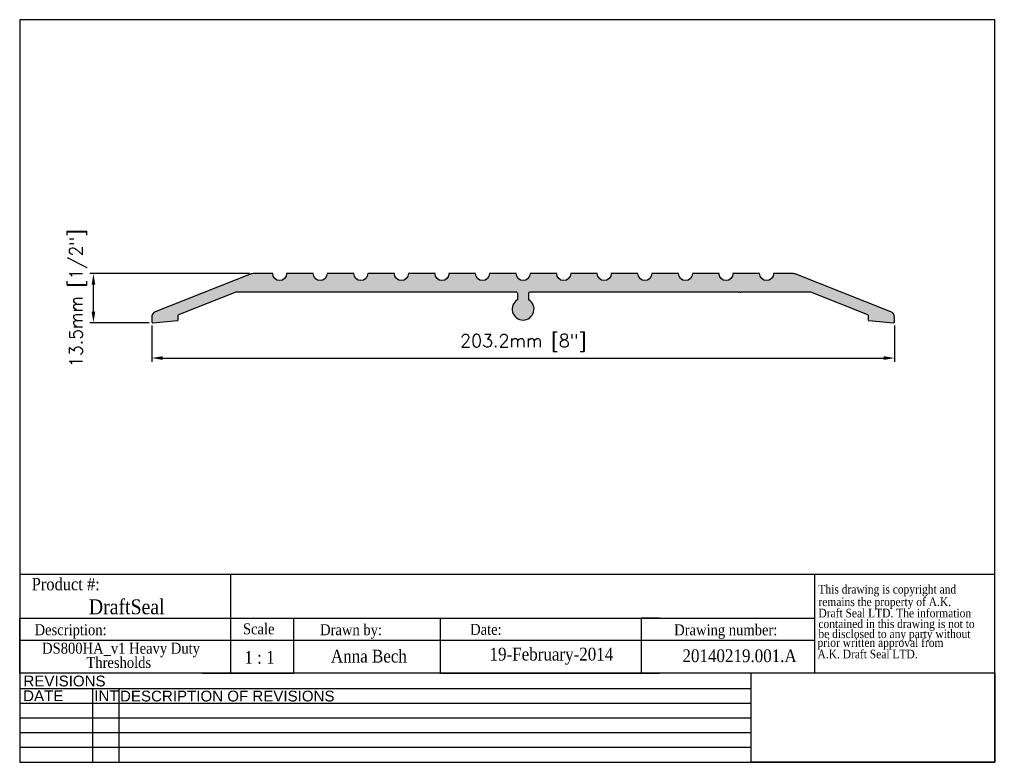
# Model space of a CAD drawing. Header units: millimetres. Extents: x 2362 to 2631, y 15 to 219.
import ezdxf
from ezdxf.enums import TextEntityAlignment as Align

# ---------------------------------------------------------------- set-up
doc = ezdxf.new("R2010")
doc.units = ezdxf.units.MM
doc.header["$MEASUREMENT"] = 0
doc.layers.add('AM_5', color=3, linetype='Continuous', lineweight=25)
doc.layers.add('BORDER', color=7, linetype='Continuous', lineweight=25)
doc.layers.add('FRAME', color=7, linetype='Continuous')
doc.styles.add('DS GROUP', font='arial.ttf')
doc.styles.get("Standard").update_dxf_attribs({"font": 'ROMANS.SHX'})
doc.styles.add('TAG', font='GARA.TTF')
doc.dimstyles.new('AM_ISO$0', dxfattribs={"dimtxt": 1.5, "dimasz": 1.5, "dimexe": 1, "dimexo": 1, "dimgap": 1.5, "dimtad": 1, "dimdec": 0, "dimdsep": 46, "dimtxsty": 'Standard', "dimcen": 0, "dimclrd": 256, "dimclre": 256, "dimclrt": 2, "dimadec": 0, "dimazin": 2, "dimtp": 0.1, "dimtm": 0.1, "dimtfac": 0.71, "dimtdec": 0, "dimtmove": 0, "dimatfit": 3, "dimfxl": 1, "dimlwd": -1, "dimlwe": -1, "dimarcsym": 1})
picture_1 = doc.add_image_def('image1.bmp', size_in_pixel=(901, 331))

# ---------------------------------------------------------------- blocks, each defined once
blk = doc.blocks.new('A$C08671A0E')
at = {"layer": 'FRAME', "style": 'TAG'}
for s, p in [('This drawing is copyright and', (14.8, -52.3)), ('remains the property of A.K.', (14.8, -101.5)), ('Draft Seal LTD. The information', (14.8, -145.7)), ('contained in this drawing is not to  ', (14.8, -187.4)), ('be disclosed to any party without ', (14.8, -226.7)), (' prior written approval from', (0, -261.2)), (' A.K. Draft Seal LTD.', (0, -306.1))]:
    blk.add_text(s, height=33.819, dxfattribs=at).set_placement(p)
blk = doc.blocks.new('*D466')
at = {"layer": 'AM_5', "linetype": 'ByBlock', "transparency": 16777216}
for p, q in [((2398.17, 134.82), (2398.17, 124.92)), ((2601.37, 134.82), (2601.37, 124.92)), ((2401.17, 125.92), (2598.37, 125.92))]:
    blk.add_line(p, q, dxfattribs=at)
at = {"layer": 'AM_5', "transparency": 16777216}
for points in [[(2401.17, 126.42), (2401.17, 125.42), (2398.17, 125.92)], [(2598.37, 126.42), (2598.37, 125.42), (2601.37, 125.92)]]:
    blk.add_solid(points, dxfattribs=at)
at = {"layer": 'Defpoints', "color": 0, "transparency": 16777216}
for p in [(2398.17, 135.82), (2601.37, 135.82), (2601.37, 125.92)]:
    blk.add_point(p, dxfattribs=at)
at = {"layer": 'AM_5', "color": 7, "transparency": 16777216, "insert": (2499.77, 130.08), "char_height": 3.5, "attachment_point": 5}
blk.add_mtext('203.2mm [8"]', dxfattribs=at)
blk = doc.blocks.new('*D465')
at = {"layer": 'AM_5', "linetype": 'ByBlock', "transparency": 16777216}
for p, q in [((2424.92, 149.03), (2381.23, 149.03)), ((2382.23, 138.57), (2382.23, 146.03)), ((2397.44, 135.57), (2381.23, 135.57))]:
    blk.add_line(p, q, dxfattribs=at)
at = {"layer": 'AM_5', "transparency": 16777216}
for points in [[(2381.73, 146.03), (2382.73, 146.03), (2382.23, 149.03)], [(2381.73, 138.57), (2382.73, 138.57), (2382.23, 135.57)]]:
    blk.add_solid(points, dxfattribs=at)
at = {"layer": 'Defpoints', "color": 0, "transparency": 16777216}
for p in [(2382.23, 149.03), (2425.92, 149.03), (2398.44, 135.57)]:
    blk.add_point(p, dxfattribs=at)
at = {"layer": 'AM_5', "color": 7, "transparency": 16777216, "insert": (2378.06, 142.3), "char_height": 3.5, "attachment_point": 5, "rotation": 90}
blk.add_mtext('13.5mm [1/2"]', dxfattribs=at)

msp = doc.modelspace()

# ---------------------------------------------------------------- hatches: boundary and pattern name
h = msp.add_hatch(color=256)
edge = h.paths.add_edge_path()
edge.add_line((2421.25, 144.03), (2497.81, 144.03))
edge.add_arc((2497.81, 143.65), 0.381, 0, 90, ccw=False)
edge.add_line((2498.19, 143.65), (2498.19, 141.85))
edge.add_arc((2499.77, 139.31), 2.98, 121.8475, 418.1525)
edge.add_line((2501.34, 141.85), (2501.34, 143.65))
edge.add_arc((2501.72, 143.65), 0.381, 90, 180, ccw=False)
edge.add_line((2501.72, 144.03), (2558.44, 144.03))
edge.add_line((2558.44, 144.03), (2558.56, 144.03))
edge.add_arc((2558.69, 144.03), 0.127, 180, 360)
edge.add_line((2558.82, 144.03), (2559.07, 144.03))
edge.add_arc((2559.2, 144.03), 0.127, 180, 360)
edge.add_line((2559.33, 144.03), (2559.46, 144.03))
edge.add_line((2559.46, 144.03), (2578.23, 144.03))
edge.add_arc((2578.23, 143.78), 0.25, 68.4701, 90, ccw=False)
edge.add_line((2578.33, 144.01), (2593.97, 137.84))
edge.add_arc((2593.88, 137.61), 0.25, 0, 68.4701, ccw=False)
edge.add_line((2594.13, 137.61), (2594.13, 136.41))
edge.add_arc((2594.38, 136.41), 0.25, 180, 265)
edge.add_line((2594.36, 136.16), (2601.1, 135.57))
edge.add_arc((2601.12, 135.82), 0.25, 265, 360)
edge.add_line((2601.37, 135.82), (2601.37, 137.13))
edge.add_arc((2599.79, 137.13), 1.57, 360, 428.4701)
edge.add_line((2600.37, 138.59), (2574.19, 148.92))
edge.add_arc((2573.61, 147.45), 1.57, 68.4701, 90)
edge.add_line((2573.61, 149.03), (2568.27, 149.03))
edge.add_arc((2566.37, 149.03), 1.9, -180, 0, ccw=False)
edge.add_line((2564.46, 149.03), (2557.17, 149.03))
edge.add_arc((2555.27, 149.03), 1.9, -180, 0, ccw=False)
edge.add_line((2553.36, 149.03), (2546.07, 149.03))
edge.add_arc((2544.17, 149.03), 1.9, -180, 0, ccw=False)
edge.add_line((2542.26, 149.03), (2534.97, 149.03))
edge.add_arc((2533.07, 149.03), 1.9, -180, 0, ccw=False)
edge.add_line((2531.16, 149.03), (2523.87, 149.03))
edge.add_arc((2521.97, 149.03), 1.9, -180, 0, ccw=False)
edge.add_line((2520.06, 149.03), (2512.77, 149.03))
edge.add_arc((2510.87, 149.03), 1.9, -180, 0, ccw=False)
edge.add_line((2508.96, 149.03), (2501.67, 149.03))
edge.add_arc((2499.77, 149.03), 1.9, -180, 0, ccw=False)
edge.add_line((2497.86, 149.03), (2490.57, 149.03))
edge.add_arc((2488.67, 149.03), 1.9, -180, 0, ccw=False)
edge.add_line((2486.76, 149.03), (2479.47, 149.03))
edge.add_arc((2477.57, 149.03), 1.9, -180, 0, ccw=False)
edge.add_line((2475.66, 149.03), (2468.37, 149.03))
edge.add_arc((2466.47, 149.03), 1.9, -180, 0, ccw=False)
edge.add_line((2464.56, 149.03), (2457.27, 149.03))
edge.add_arc((2455.37, 149.03), 1.9, -180, 0, ccw=False)
edge.add_line((2453.46, 149.03), (2446.17, 149.03))
edge.add_arc((2444.27, 149.03), 1.9, -180, 0, ccw=False)
edge.add_line((2442.36, 149.03), (2435.07, 149.03))
edge.add_arc((2433.17, 149.03), 1.9, -180, 0, ccw=False)
edge.add_line((2431.26, 149.03), (2425.92, 149.03))
edge.add_arc((2425.92, 147.45), 1.57, 90, 111.5299)
edge.add_line((2425.34, 148.92), (2399.16, 138.59))
edge.add_arc((2399.74, 137.13), 1.57, 111.5299, 180)
edge.add_line((2398.17, 137.13), (2398.17, 135.82))
edge.add_arc((2398.42, 135.82), 0.25, 180, 275)
edge.add_line((2398.44, 135.57), (2405.18, 136.16))
edge.add_arc((2405.16, 136.41), 0.25, 275, 360)
edge.add_line((2405.41, 136.41), (2405.41, 137.61))
edge.add_arc((2405.66, 137.61), 0.25, 111.5299, 180, ccw=False)
edge.add_line((2405.57, 137.84), (2421.25, 144.03))

# ---------------------------------------------------------------- linework, layer by layer
for p, q in [((2362.06, 66.79), (2579.51, 66.79)), ((2419.68, 66.79), (2419.68, 54.73)), ((2579.51, 66.79), (2579.51, 39.73)), ((2362.06, 39.73), (2362.06, 54.73)), ((2362.06, 54.73), (2579.51, 54.73)), ((2362.06, 54.73), (2362.06, 49.73)), ((2362.06, 54.73), (2362.06, 48.73)), ((2362.06, 54.73), (2412.06, 54.73)), ((2419.68, 54.73), (2419.68, 39.73)), ((2437.06, 39.73), (2437.06, 54.73)), ((2437.06, 54.73), (2477.06, 54.73)), ((2477.06, 54.73), (2477.06, 39.73)), ((2537.06, 54.73), (2532.06, 54.73)), ((2532.06, 54.73), (2532.06, 39.73)), ((2362.06, 48.73), (2362.06, 50.23)), ((2362.06, 48.73), (2579.51, 48.73)), ((2362.06, 39.73), (2362.06, 42.73)), ((2412.06, 39.73), (2437.06, 39.73)), ((2477.06, 39.73), (2537.06, 39.73))]:
    msp.add_line(p, q)
msp.add_lwpolyline([(2421.25, 144.03), (2497.81, 144.03, -0.414214), (2498.19, 143.65), (2498.19, 141.85, 3.505017), (2501.34, 141.85), (2501.34, 143.65, -0.414214), (2501.72, 144.03), (2558.44, 144.03), (2558.56, 144.03, 1), (2558.82, 144.03), (2559.07, 144.03, 1), (2559.33, 144.03), (2559.46, 144.03), (2578.23, 144.03, -0.094219), (2578.33, 144.01), (2593.97, 137.84, -0.307975), (2594.13, 137.61), (2594.13, 136.41, 0.388879), (2594.36, 136.16), (2601.1, 135.57, 0.440011), (2601.37, 135.82), (2601.37, 137.13, 0.307975), (2600.37, 138.59), (2574.19, 148.92, 0.094219), (2573.61, 149.03), (2568.27, 149.03, -1), (2564.46, 149.03), (2557.17, 149.03, -1), (2553.36, 149.03), (2546.07, 149.03, -1), (2542.26, 149.03), (2534.97, 149.03, -1), (2531.16, 149.03), (2523.87, 149.03, -1), (2520.06, 149.03), (2512.77, 149.03, -1), (2508.96, 149.03), (2501.67, 149.03, -1), (2497.86, 149.03), (2490.57, 149.03, -1), (2486.76, 149.03), (2479.47, 149.03, -1), (2475.66, 149.03), (2468.37, 149.03, -1), (2464.56, 149.03), (2457.27, 149.03, -1), (2453.46, 149.03), (2446.17, 149.03, -1), (2442.36, 149.03), (2435.07, 149.03, -1), (2431.26, 149.03), (2425.92, 149.03, 0.094219), (2425.34, 148.92), (2399.16, 138.59, 0.307975), (2398.17, 137.13), (2398.17, 135.82, 0.440011), (2398.44, 135.57), (2405.18, 136.16, 0.388879), (2405.41, 136.41), (2405.41, 137.61, -0.307975), (2405.57, 137.84)], format="xyb", close=True)
at = {"layer": 'BORDER'}
for p, q in [((2362.06, 218.5), (2362.06, 15.3)), ((2628.76, 218.5), (2362.06, 218.5)), ((2628.76, 15.3), (2628.76, 218.5)), ((2579.51, 66.79), (2628.76, 66.79)), ((2628.76, 39.73), (2362.06, 39.73)), ((2562.14, 35.42), (2362.06, 35.42)), ((2381.93, 35.42), (2381.93, 15.3)), ((2389.14, 35.42), (2389.14, 15.3)), ((2562.14, 31.4), (2362.06, 31.4)), ((2562.14, 27.37), (2362.06, 27.37)), ((2562.14, 23.35), (2362.06, 23.35)), ((2562.14, 19.33), (2362.06, 19.33)), ((2362.06, 15.3), (2628.76, 15.3))]:
    msp.add_line(p, q, dxfattribs=at)
at = {"layer": 'FRAME', "color": 1}
for q in [(2562.14, 39.74), (2562.14, 39.73)]:
    msp.add_line((2562.14, 15.3), q, dxfattribs=at)

# ---------------------------------------------------------------- block references
at = {"xscale": 0.06987750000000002, "yscale": 0.06987750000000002, "zscale": 0.06987750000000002}
msp.add_blockref('A$C08671A0E', (2579.51, 65.14), dxfattribs=at)

# ---------------------------------------------------------------- texts
at = {"layer": 'BORDER', "attachment_point": 2, "style": 'DS GROUP'}
for s, width, insert, char_height in [('REVISIONS', 20.3868, (2374.32, 39.03), 2.953), ('DATE', 20.3868, (2368.5, 34.99), 2.953), ('INT', 20.3868, (2385.79, 34.99), 2.953), ('DESCRIPTION OF REVISIONS', 103.8609, (2418.84, 34.91), 2.9531)]:
    msp.add_mtext_dynamic_manual_height_columns(s, width=width, gutter_width=7.5, heights=[0], dxfattribs=dict(at, insert=insert, char_height=char_height))
at = {"layer": 'FRAME', "style": 'TAG'}
for s, height, p in [('Product #:', 3.382, (2374.65, 64.13)), ('DraftSeal', 4.069, (2391.34, 57.98)), ('Description:', 3, (2375.98, 51.11)), ('Drawn by:', 3, (2452.69, 51.18)), ('Date:', 3, (2489.58, 51.66)), ('Drawing number:', 3, (2555.2, 51.15)), ('1 : 1', 3.5, (2427.65, 44)), ('Anna Bech', 3.5, (2457.58, 44.44)), ('19-February-2014', 3.5, (2507.5, 44.44)), ('20140219.001.A', 3.5, (2558.98, 44.45))]:
    msp.add_text(s, height=height, dxfattribs=at).set_placement(p, align=Align.MIDDLE)
msp.add_text('Scale', height=3, dxfattribs=at).set_placement((2423.13, 50.32))
for s, p in [('DS800HA_v1 Heavy Duty ', (2390.27, 45.03)), ('Thresholds', (2389.16, 41.13))]:
    msp.add_text(s, height=3, dxfattribs=at).set_placement(p, align=Align.CENTER)

# ---------------------------------------------------------------- dimensions: what is measured, and where the dimension line sits
at = {"layer": 'AM_5'}
dim = msp.add_linear_dim(base=(2382.23, 149.03), p1=(2398.44, 135.57), p2=(2425.92, 149.03), angle=90, dimstyle='AM_ISO$0', override={"dimtxt": 3.5, "dimasz": 3, "dimdec": 1, "dimpost": '<>mm', "dimclrt": 7}, dxfattribs=at)
dim.commit()
dim.dimension.update_dxf_attribs({"geometry": '*D465', "text_midpoint": (2382.23, 142.3), "dimtype": 160})
dim = msp.add_linear_dim(base=(2601.37, 125.92), p1=(2398.17, 135.82), p2=(2601.37, 135.82), dimstyle='AM_ISO$0', override={"dimtxt": 3.5, "dimasz": 3, "dimdec": 1, "dimpost": '<>mm', "dimclrt": 7}, dxfattribs=at)
dim.commit()
dim.dimension.update_dxf_attribs({"geometry": '*D466', "text_midpoint": (2499.77, 125.92), "dimtype": 160})

# ---------------------------------------------------------------- pictures from other files: only their frames are drawn
image = msp.add_image(picture_1, insert=(2562.14, 15.3), size_in_units=(66.62, 24.47))
image.dxf.flags = 7

doc.saveas('drawing.dxf')
